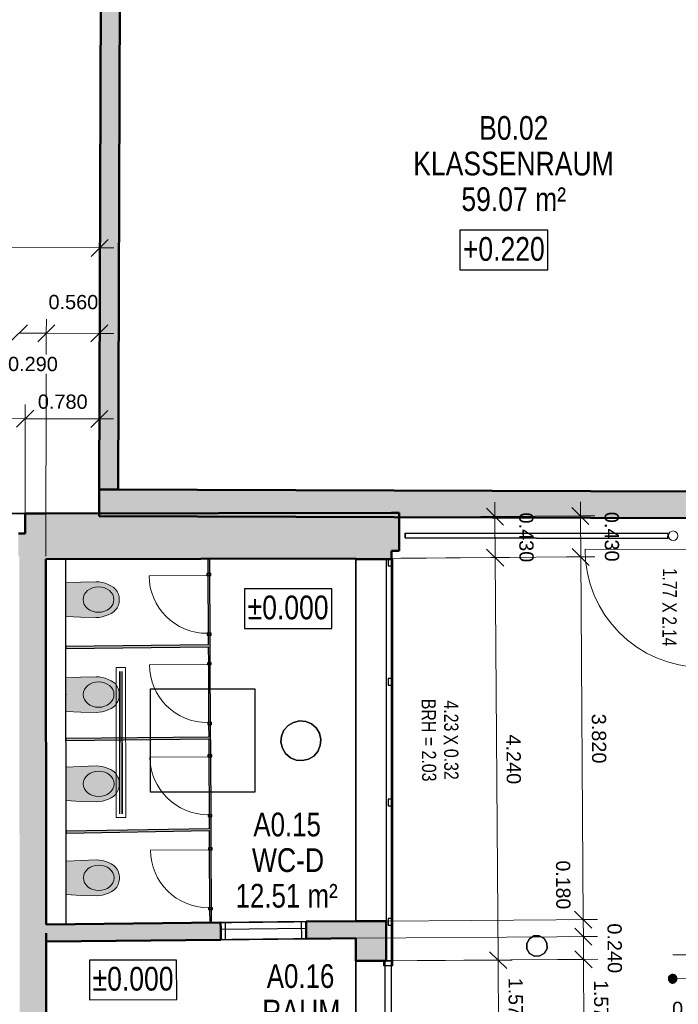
# Model space of a CAD drawing. Header units: metres. Extents: x 0 to 0.84, y 0 to 0.594.
# Tile 18 of 29: x 0.205 to 0.274, y 0.354 to 0.458. Entities that reach past the tile are written whole.
import ezdxf

# ---------------------------------------------------------------- set-up
doc = ezdxf.new("R2010")
doc.units = ezdxf.units.M
doc.linetypes.add('Cerchovana 2 tecky 4x', pattern=[1.25, 0.5, -0.15, 0.15, -0.15, 0.15, -0.15])
doc.linetypes.add('Teckovana 0.5x', pattern=[0.04, 0, -0.04])
for name, color, linetype, lineweight in [('Architektur Allgemein', 7, 'Continuous', 25), ('Beschriften', 7, 'Continuous', 25), ('Deckenfläche', 7, 'Continuous', 25), ('Elektro', 6, 'Continuous', 25), ('Fenster', 7, 'Continuous', 25), ('Fensterbank', 5, 'Continuous', 25), ('Installationsbauteil', 7, 'Continuous', 25), ('Maßlinie 1_100', 7, 'Continuous', 25), ('Raum', 7, 'Continuous', 25), ('Sanitär', 5, 'Continuous', 25), ('Seitenfläche', 7, 'Continuous', 25), ('Stütze', 7, 'Continuous', 50), ('Text 1_100', 7, 'Continuous', 25), ('Türen', 7, 'Continuous', 25), ('Wand', 7, 'Continuous', 50), ('Wand Mauerwerk nicht tragend', 7, 'Continuous', 35), ('Wand Mauerwerk tragend', 7, 'Continuous', 70)]:
    doc.layers.add(name, color=color, linetype=linetype, lineweight=lineweight)
doc.styles.add('ARIAL', font='ARIAL.TTF')

msp = doc.modelspace()

# ---------------------------------------------------------------- hatches: boundary and pattern name
at = {"layer": 'Sanitär', "linetype": 'Continuous', "lineweight": 13, "true_color": 0xe3e3e3, "transparency": 33554687}
for points in [[(0.21097, 0.39513), (0.21256, 0.39509), (0.21289, 0.39511), (0.21322, 0.39517), (0.21354, 0.39526), (0.21385, 0.39537), (0.21415, 0.39552), (0.21443, 0.39569), (0.21453, 0.39578), (0.21463, 0.39589), (0.21472, 0.39601), (0.2148, 0.39613), (0.21486, 0.39626), (0.21492, 0.3964), (0.21496, 0.39654), (0.21499, 0.39668), (0.215, 0.39683), (0.21501, 0.39698), (0.215, 0.39713), (0.21499, 0.39727), (0.21496, 0.39742), (0.21492, 0.39756), (0.21486, 0.39769), (0.21479, 0.39782), (0.21472, 0.39795), (0.21463, 0.39806), (0.21453, 0.39817), (0.21443, 0.39826), (0.21414, 0.39844), (0.21385, 0.39858), (0.21354, 0.3987), (0.21322, 0.39879), (0.21289, 0.39885), (0.21256, 0.39886), (0.21096, 0.39882), (0.20938, 0.39874), (0.20939, 0.39521)], [(0.21098, 0.38513), (0.21257, 0.38509), (0.2129, 0.38511), (0.21323, 0.38517), (0.21355, 0.38526), (0.21386, 0.38537), (0.21416, 0.38552), (0.21444, 0.38569), (0.21454, 0.38578), (0.21464, 0.38589), (0.21473, 0.38601), (0.21481, 0.38613), (0.21487, 0.38626), (0.21493, 0.3864), (0.21497, 0.38654), (0.215, 0.38668), (0.21501, 0.38683), (0.21502, 0.38698), (0.21501, 0.38713), (0.21499, 0.38727), (0.21497, 0.38742), (0.21492, 0.38756), (0.21487, 0.38769), (0.2148, 0.38782), (0.21473, 0.38795), (0.21464, 0.38806), (0.21454, 0.38817), (0.21444, 0.38826), (0.21415, 0.38844), (0.21385, 0.38858), (0.21354, 0.3887), (0.21323, 0.38879), (0.2129, 0.38885), (0.21257, 0.38886), (0.21097, 0.38882), (0.20939, 0.38874), (0.2094, 0.38521)], [(0.21098, 0.37573), (0.21258, 0.37569), (0.21291, 0.37571), (0.21324, 0.37577), (0.21356, 0.37586), (0.21387, 0.37597), (0.21416, 0.37612), (0.21445, 0.37629), (0.21455, 0.37638), (0.21465, 0.37649), (0.21474, 0.37661), (0.21481, 0.37673), (0.21488, 0.37686), (0.21493, 0.377), (0.21498, 0.37714), (0.215, 0.37728), (0.21502, 0.37743), (0.21502, 0.37758), (0.21502, 0.37773), (0.215, 0.37787), (0.21498, 0.37802), (0.21493, 0.37816), (0.21488, 0.37829), (0.21481, 0.37842), (0.21473, 0.37855), (0.21465, 0.37866), (0.21455, 0.37877), (0.21444, 0.37886), (0.21416, 0.37904), (0.21386, 0.37918), (0.21355, 0.3793), (0.21323, 0.37939), (0.21291, 0.37945), (0.21258, 0.37946), (0.21098, 0.37942), (0.2094, 0.37934), (0.20941, 0.37581)], [(0.21099, 0.36583), (0.21259, 0.36579), (0.21292, 0.36581), (0.21325, 0.36587), (0.21357, 0.36596), (0.21388, 0.36607), (0.21417, 0.36622), (0.21446, 0.36639), (0.21456, 0.36648), (0.21466, 0.36659), (0.21475, 0.36671), (0.21482, 0.36683), (0.21489, 0.36696), (0.21494, 0.3671), (0.21498, 0.36724), (0.21501, 0.36738), (0.21503, 0.36753), (0.21503, 0.36768), (0.21503, 0.36783), (0.21501, 0.36797), (0.21498, 0.36812), (0.21494, 0.36826), (0.21489, 0.36839), (0.21482, 0.36852), (0.21474, 0.36865), (0.21466, 0.36876), (0.21456, 0.36887), (0.21445, 0.36896), (0.21417, 0.36914), (0.21387, 0.36928), (0.21356, 0.3694), (0.21324, 0.36949), (0.21292, 0.36955), (0.21259, 0.36956), (0.21099, 0.36952), (0.20941, 0.36944), (0.20942, 0.36591)]]:
    msp.add_hatch(color=254, dxfattribs=at).paths.add_polyline_path(points)
at = {"layer": 'Stütze', "linetype": 'Continuous', "lineweight": 18, "true_color": 0xa0a0a0, "transparency": 33554687}
msp.add_hatch(color=253, dxfattribs=at).paths.add_polyline_path([(0.27345, 0.35748), (0.27337, 0.3575), (0.27329, 0.3575), (0.27322, 0.35749), (0.27314, 0.35747), (0.27307, 0.35744), (0.27301, 0.35739), (0.27295, 0.35733), (0.27291, 0.35727), (0.27288, 0.3572), (0.27286, 0.35712), (0.27285, 0.35704), (0.27286, 0.35696), (0.27288, 0.35689), (0.27292, 0.35682), (0.27296, 0.35675), (0.27302, 0.3567), (0.27309, 0.35666), (0.27316, 0.35662), (0.27323, 0.3566), (0.27331, 0.3566), (0.27339, 0.35661), (0.27347, 0.35663), (0.27354, 0.35666), (0.2736, 0.35671), (0.27365, 0.35677), (0.2737, 0.35683), (0.27373, 0.3569), (0.27375, 0.35698), (0.27375, 0.35706), (0.27375, 0.35714), (0.27372, 0.35721), (0.27369, 0.35728), (0.27364, 0.35735), (0.27359, 0.3574), (0.27352, 0.35745)])
at = {"layer": 'Wand', "linetype": 'Continuous', "lineweight": 18, "true_color": 0xa0a0a0, "transparency": 33554687}
for points in [[(0.2149, 0.40856), (0.21512, 0.47659), (0.21312, 0.4766), (0.2129, 0.40857)], [(0.275, 0.40835), (0.2129, 0.40857), (0.21289, 0.40577), (0.27499, 0.40555)], [(0.20728, 0.40124), (0.24369, 0.40132), (0.24369, 0.40612), (0.20728, 0.40604)], [(0.24369, 0.40212), (0.2445, 0.40212), (0.24449, 0.40612), (0.24369, 0.40612)], [(0.20509, 0.40154), (0.20509, 0.40324), (0.20509, 0.40394), (0.20439, 0.40395), (0.20439, 0.40325), (0.20439, 0.40155), (0.20448, 0.40155)], [(0.23994, 0.35893), (0.24299, 0.35893), (0.24314, 0.35893), (0.24314, 0.36313), (0.23994, 0.36313), (0.23994, 0.36312), (0.23994, 0.36132)]]:
    msp.add_hatch(color=253, dxfattribs=at).paths.add_polyline_path(points)
h = msp.add_hatch(color=253, dxfattribs=at)
h.paths.add_polyline_path([(0.09739, 0.40174), (0.17409, 0.4016), (0.17409, 0.4061), (0.0974, 0.40624)])
h.paths.add_polyline_path([(0.20728, 0.40604), (0.20509, 0.40604), (0.20509, 0.40154), (0.20728, 0.40154)])
h = msp.add_hatch(color=253, dxfattribs=at)
h.paths.add_polyline_path([(0.20448, 0.40155), (0.20453, 0.35111), (0.20733, 0.35111), (0.20728, 0.40154)])
h.paths.add_polyline_path([(0.20465, 0.21931), (0.20466, 0.20988), (0.20746, 0.20988), (0.20745, 0.21931)])
h.paths.add_polyline_path([(0.20742, 0.25631), (0.20741, 0.26859), (0.20461, 0.26859), (0.20462, 0.25631)])
h.paths.add_polyline_path([(0.20737, 0.3082), (0.20734, 0.34211), (0.20454, 0.34211), (0.20457, 0.3082)])
h.paths.add_polyline_path([(0.20458, 0.2992), (0.2046, 0.27959), (0.2074, 0.27959), (0.20738, 0.2992)])
h = msp.add_hatch(color=253, dxfattribs=at)
h.paths.add_polyline_path([(0.23994, 0.40131), (0.23994, 0.40123), (0.24369, 0.40123), (0.24369, 0.40132)])
h.paths.add_polyline_path([(0.23994, 0.25742), (0.23994, 0.25738), (0.24369, 0.25742)])
h = msp.add_hatch(color=253, dxfattribs=at)
h.paths.add_polyline_path([(0.20732, 0.36096), (0.22571, 0.36116), (0.22569, 0.36296), (0.20732, 0.36276), (0.20732, 0.36186), (0.20732, 0.36186)])
h.paths.add_polyline_path([(0.23471, 0.36127), (0.23994, 0.36132), (0.23994, 0.36312), (0.23469, 0.36307)])
at = {"layer": 'Wand Mauerwerk nicht tragend', "linetype": 'Continuous', "lineweight": 18, "true_color": 0xa0a0a0, "transparency": 33554687}
h = msp.add_hatch(color=253, dxfattribs=at)
h.paths.add_polyline_path([(0.2247, 0.37083), (0.22468, 0.37413), (0.22448, 0.37413), (0.2245, 0.37083)])
h.paths.add_polyline_path([(0.2246, 0.39033), (0.22458, 0.39323), (0.22438, 0.39323), (0.2244, 0.39033)])
h.paths.add_polyline_path([(0.22455, 0.39973), (0.22454, 0.40128), (0.22434, 0.40128), (0.22435, 0.39973)])
h.paths.add_polyline_path([(0.22443, 0.38383), (0.22445, 0.38063), (0.22465, 0.38063), (0.22463, 0.38383)])
h.paths.add_polyline_path([(0.22474, 0.36295), (0.22473, 0.36433), (0.22453, 0.36433), (0.22454, 0.36295)])
for points in [[(0.22439, 0.39221), (0.20939, 0.39204), (0.20939, 0.39184), (0.22439, 0.39201)], [(0.22444, 0.38251), (0.2094, 0.38234), (0.2094, 0.38214), (0.22444, 0.38231)], [(0.22449, 0.37285), (0.20941, 0.37258), (0.20941, 0.37238), (0.22449, 0.37265)]]:
    msp.add_hatch(color=253, dxfattribs=at).paths.add_polyline_path(points)

# ---------------------------------------------------------------- linework, layer by layer
at = {"layer": 'Architektur Allgemein', "color": 7, "linetype": 'Continuous', "lineweight": 25, "transparency": 33554687}
for p, q in [((0.24512, 0.40347), (0.24513, 0.40397)), ((0.24513, 0.40397), (0.24512, 0.40347)), ((0.24512, 0.40347), (0.24512, 0.40347)), ((0.2728, 0.40343), (0.24512, 0.40347)), ((0.24512, 0.40347), (0.2728, 0.40343)), ((0.24513, 0.40397), (0.24513, 0.40397)), ((0.24513, 0.40397), (0.27284, 0.40393)), ((0.27284, 0.40393), (0.24513, 0.40397)), ((0.27284, 0.40393), (0.2728, 0.40343)), ((0.2728, 0.40343), (0.27284, 0.40393)), ((0.2728, 0.40343), (0.2728, 0.40343)), ((0.27284, 0.40393), (0.27284, 0.40393))]:
    msp.add_line(p, q, dxfattribs=at)
at = {"layer": 'Architektur Allgemein', "color": 7, "linetype": 'Continuous', "lineweight": 18, "transparency": 33554687}
for p, q in [((0.27286, 0.40372), (0.2729, 0.40391)), ((0.27286, 0.40372), (0.2729, 0.40391)), ((0.2729, 0.40352), (0.27286, 0.40372)), ((0.2729, 0.40352), (0.27286, 0.40372)), ((0.27286, 0.40372), (0.27286, 0.40372)), ((0.2729, 0.40391), (0.27301, 0.40407)), ((0.2729, 0.40391), (0.27301, 0.40407)), ((0.2729, 0.40391), (0.2729, 0.40391)), ((0.27301, 0.40336), (0.2729, 0.40352)), ((0.27301, 0.40336), (0.2729, 0.40352)), ((0.2729, 0.40352), (0.2729, 0.40352)), ((0.27301, 0.40407), (0.27318, 0.40417)), ((0.27301, 0.40407), (0.27318, 0.40417)), ((0.27301, 0.40407), (0.27301, 0.40407)), ((0.27318, 0.40417), (0.27337, 0.40421)), ((0.27318, 0.40417), (0.27337, 0.40421)), ((0.27318, 0.40417), (0.27318, 0.40417)), ((0.27337, 0.40421), (0.27356, 0.40417)), ((0.27337, 0.40421), (0.27337, 0.40421)), ((0.27337, 0.40421), (0.27356, 0.40417)), ((0.27356, 0.40417), (0.27372, 0.40406)), ((0.27356, 0.40417), (0.27356, 0.40417)), ((0.27372, 0.40406), (0.27356, 0.40417)), ((0.27372, 0.40406), (0.27383, 0.4039)), ((0.27383, 0.4039), (0.27372, 0.40406)), ((0.27372, 0.40406), (0.27372, 0.40406)), ((0.27382, 0.40352), (0.27372, 0.40336)), ((0.27382, 0.40352), (0.27372, 0.40336)), ((0.27386, 0.40371), (0.27382, 0.40352)), ((0.27386, 0.40371), (0.27382, 0.40352)), ((0.27382, 0.40352), (0.27382, 0.40352)), ((0.27383, 0.4039), (0.27386, 0.40371)), ((0.27386, 0.40371), (0.27383, 0.4039)), ((0.27383, 0.4039), (0.27383, 0.4039)), ((0.27386, 0.40371), (0.27386, 0.40371)), ((0.27317, 0.40325), (0.27301, 0.40336)), ((0.27317, 0.40325), (0.27301, 0.40336)), ((0.27301, 0.40336), (0.27301, 0.40336)), ((0.27336, 0.40321), (0.27317, 0.40325)), ((0.27336, 0.40321), (0.27317, 0.40325)), ((0.27317, 0.40325), (0.27317, 0.40325)), ((0.27355, 0.40325), (0.27336, 0.40321)), ((0.27355, 0.40325), (0.27336, 0.40321)), ((0.27336, 0.40321), (0.27336, 0.40321)), ((0.27372, 0.40336), (0.27355, 0.40325)), ((0.27372, 0.40336), (0.27355, 0.40325)), ((0.27355, 0.40325), (0.27355, 0.40325)), ((0.27372, 0.40336), (0.27372, 0.40336))]:
    msp.add_line(p, q, dxfattribs=at)
at = {"layer": 'Deckenfläche', "color": 7, "linetype": 'Cerchovana 2 tecky 4x', "lineweight": 25, "transparency": 33554687}
for p, q in [((0.23994, 0.40131), (0.20728, 0.40124)), ((0.23994, 0.36312), (0.23994, 0.40131)), ((0.20728, 0.40124), (0.20732, 0.36276)), ((0.2183, 0.3767), (0.21829, 0.3876)), ((0.21829, 0.3876), (0.22929, 0.3876)), ((0.22929, 0.3876), (0.2293, 0.3767)), ((0.2293, 0.3767), (0.2183, 0.3767)), ((0.20732, 0.36276), (0.23994, 0.36312))]:
    msp.add_line(p, q, dxfattribs=at)
at = {"layer": 'Elektro', "color": 7, "linetype": 'Continuous', "lineweight": 13, "transparency": 33554687}
for p, q in [((0.21568, 0.38982), (0.21468, 0.38982)), ((0.21468, 0.38982), (0.2147, 0.37402)), ((0.21568, 0.38982), (0.21468, 0.38982)), ((0.21468, 0.38982), (0.2147, 0.37402)), ((0.21468, 0.38982), (0.21468, 0.38982)), ((0.21505, 0.37442), (0.21503, 0.38942)), ((0.21505, 0.37442), (0.21503, 0.38942)), ((0.21518, 0.38942), (0.21518, 0.38942)), ((0.21535, 0.37442), (0.21533, 0.38942)), ((0.2157, 0.37402), (0.21568, 0.38982)), ((0.2157, 0.37402), (0.21568, 0.38982)), ((0.21568, 0.38982), (0.21568, 0.38982)), ((0.2152, 0.37442), (0.2152, 0.37442)), ((0.2147, 0.37402), (0.2157, 0.37402)), ((0.2147, 0.37402), (0.2157, 0.37402)), ((0.2147, 0.37402), (0.2147, 0.37402)), ((0.2157, 0.37402), (0.2157, 0.37402))]:
    msp.add_line(p, q, dxfattribs=at)
at = {"layer": 'Elektro', "color": 7, "linetype": 'Teckovana 0.5x', "lineweight": 13, "transparency": 33554687}
for p, q in [((0.2152, 0.37442), (0.21518, 0.38942)), ((0.2152, 0.37442), (0.21518, 0.38942)), ((0.21535, 0.37442), (0.21533, 0.38942))]:
    msp.add_line(p, q, dxfattribs=at)
at = {"layer": 'Elektro', "color": 7, "linetype": 'Continuous', "lineweight": 25, "transparency": 33554687}
for p, q in [((0.23236, 0.38322), (0.23279, 0.38371)), ((0.23279, 0.38371), (0.23236, 0.38322)), ((0.23279, 0.38371), (0.23336, 0.38405)), ((0.23336, 0.38405), (0.23279, 0.38371)), ((0.23279, 0.38371), (0.23279, 0.38371)), ((0.23336, 0.38405), (0.234, 0.3842)), ((0.234, 0.3842), (0.23336, 0.38405)), ((0.23336, 0.38405), (0.23336, 0.38405)), ((0.234, 0.3842), (0.234, 0.3842)), ((0.234, 0.3842), (0.23465, 0.38415)), ((0.23465, 0.38415), (0.234, 0.3842)), ((0.23465, 0.38415), (0.23465, 0.38415)), ((0.23465, 0.38415), (0.23526, 0.38389)), ((0.23526, 0.38389), (0.23465, 0.38415)), ((0.23526, 0.38389), (0.23526, 0.38389)), ((0.23526, 0.38389), (0.23575, 0.38346)), ((0.23575, 0.38346), (0.23526, 0.38389)), ((0.23211, 0.38261), (0.23236, 0.38322)), ((0.23236, 0.38322), (0.23211, 0.38261)), ((0.23236, 0.38322), (0.23236, 0.38322)), ((0.23575, 0.38346), (0.23575, 0.38346)), ((0.23575, 0.38346), (0.23609, 0.3829)), ((0.23609, 0.3829), (0.23575, 0.38346)), ((0.23609, 0.3829), (0.23609, 0.3829)), ((0.23609, 0.3829), (0.23624, 0.38226)), ((0.23624, 0.38226), (0.23609, 0.3829)), ((0.23205, 0.38196), (0.23211, 0.38261)), ((0.23211, 0.38261), (0.23205, 0.38196)), ((0.2322, 0.38132), (0.23205, 0.38196)), ((0.23205, 0.38196), (0.23205, 0.38196)), ((0.23205, 0.38196), (0.2322, 0.38132)), ((0.23211, 0.38261), (0.23211, 0.38261)), ((0.23619, 0.38161), (0.23593, 0.381)), ((0.23593, 0.381), (0.23619, 0.38161)), ((0.23624, 0.38226), (0.23619, 0.38161)), ((0.23619, 0.38161), (0.23624, 0.38226)), ((0.23619, 0.38161), (0.23619, 0.38161)), ((0.23624, 0.38226), (0.23624, 0.38226)), ((0.23254, 0.38076), (0.2322, 0.38132)), ((0.2322, 0.38132), (0.2322, 0.38132)), ((0.2322, 0.38132), (0.23254, 0.38076)), ((0.23304, 0.38033), (0.23254, 0.38076)), ((0.23254, 0.38076), (0.23254, 0.38076)), ((0.23254, 0.38076), (0.23304, 0.38033)), ((0.23593, 0.381), (0.2355, 0.3805)), ((0.2355, 0.3805), (0.23593, 0.381)), ((0.23593, 0.381), (0.23593, 0.381)), ((0.23365, 0.38007), (0.23304, 0.38033)), ((0.23304, 0.38033), (0.23304, 0.38033)), ((0.23304, 0.38033), (0.23365, 0.38007)), ((0.2343, 0.38002), (0.23365, 0.38007)), ((0.23365, 0.38007), (0.23365, 0.38007)), ((0.23365, 0.38007), (0.2343, 0.38002)), ((0.23494, 0.38016), (0.2343, 0.38002)), ((0.2343, 0.38002), (0.23494, 0.38016)), ((0.2343, 0.38002), (0.2343, 0.38002)), ((0.2355, 0.3805), (0.23494, 0.38016)), ((0.23494, 0.38016), (0.2355, 0.3805)), ((0.23494, 0.38016), (0.23494, 0.38016)), ((0.2355, 0.3805), (0.2355, 0.3805)), ((0.25793, 0.36077), (0.25821, 0.36127)), ((0.25821, 0.36127), (0.25793, 0.36077)), ((0.25821, 0.36127), (0.25869, 0.36156)), ((0.25869, 0.36156), (0.25821, 0.36127)), ((0.25821, 0.36127), (0.25821, 0.36127)), ((0.25869, 0.36156), (0.25926, 0.36157)), ((0.25926, 0.36157), (0.25869, 0.36156)), ((0.25869, 0.36156), (0.25869, 0.36156)), ((0.25926, 0.36157), (0.25926, 0.36157)), ((0.25926, 0.36157), (0.25976, 0.3613)), ((0.25976, 0.3613), (0.25926, 0.36157)), ((0.25976, 0.3613), (0.25976, 0.3613)), ((0.25976, 0.3613), (0.26006, 0.36081)), ((0.26006, 0.36081), (0.25976, 0.3613)), ((0.25794, 0.3602), (0.25793, 0.36077)), ((0.25793, 0.36077), (0.25793, 0.36077)), ((0.25793, 0.36077), (0.25794, 0.3602)), ((0.25824, 0.35971), (0.25794, 0.3602)), ((0.25794, 0.3602), (0.25794, 0.3602)), ((0.25794, 0.3602), (0.25824, 0.35971)), ((0.26007, 0.36024), (0.25979, 0.35974)), ((0.25979, 0.35974), (0.26007, 0.36024)), ((0.26006, 0.36081), (0.26006, 0.36081)), ((0.26006, 0.36081), (0.26007, 0.36024)), ((0.26007, 0.36024), (0.26006, 0.36081)), ((0.26007, 0.36024), (0.26007, 0.36024)), ((0.25874, 0.35944), (0.25824, 0.35971)), ((0.25824, 0.35971), (0.25824, 0.35971)), ((0.25824, 0.35971), (0.25874, 0.35944)), ((0.25931, 0.35945), (0.25874, 0.35944)), ((0.25874, 0.35944), (0.25931, 0.35945)), ((0.25874, 0.35944), (0.25874, 0.35944)), ((0.25979, 0.35974), (0.25931, 0.35945)), ((0.25931, 0.35945), (0.25979, 0.35974)), ((0.25931, 0.35945), (0.25931, 0.35945)), ((0.25979, 0.35974), (0.25979, 0.35974))]:
    msp.add_line(p, q, dxfattribs=at)
at = {"layer": 'Fenster', "color": 7, "linetype": 'Continuous', "lineweight": 25, "transparency": 33554687}
for points in [[(0.24384, 0.40123), (0.24349, 0.40123), (0.24314, 0.40123), (0.24349, 0.40123), (0.24384, 0.40123)], [(0.24384, 0.40053), (0.24384, 0.40123), (0.24334, 0.40123), (0.24334, 0.40053), (0.24384, 0.40053)], [(0.24384, 0.38796), (0.24384, 0.38866), (0.24334, 0.38866), (0.24334, 0.38796), (0.24384, 0.38796)], [(0.24384, 0.37526), (0.24384, 0.37596), (0.24334, 0.37596), (0.24334, 0.37526), (0.24384, 0.37526)], [(0.24384, 0.36268), (0.24384, 0.36338), (0.24334, 0.36338), (0.24334, 0.36268), (0.24384, 0.36268)], [(0.24384, 0.35893), (0.24349, 0.35893), (0.24314, 0.35893), (0.24349, 0.35893), (0.24384, 0.35893)]]:
    msp.add_lwpolyline(points, dxfattribs=at)
at = {"layer": 'Fenster', "color": 7, "linetype": 'Continuous', "lineweight": 18, "transparency": 33554687}
msp.add_lwpolyline([(0.24384, 0.40053), (0.24334, 0.40053), (0.24334, 0.40123), (0.24384, 0.40123), (0.24384, 0.40123), (0.24314, 0.40123), (0.24314, 0.35893), (0.24384, 0.35893), (0.24384, 0.36268), (0.24334, 0.36268), (0.24334, 0.36338), (0.24384, 0.36338), (0.24384, 0.37526), (0.24334, 0.37526), (0.24334, 0.37596), (0.24384, 0.37596), (0.24384, 0.38796), (0.24334, 0.38796), (0.24334, 0.38866), (0.24384, 0.38866), (0.24384, 0.40053)], dxfattribs=at)
at = {"layer": 'Fensterbank', "color": 7, "linetype": 'Continuous', "lineweight": 18, "transparency": 33554687}
msp.add_line((0.23994, 0.40123), (0.23994, 0.36313), dxfattribs=at)
at = {"layer": 'Installationsbauteil', "color": 7, "linetype": 'Continuous', "lineweight": 25, "transparency": 33554687}
for p, q in [((0.20728, 0.40124), (0.20732, 0.36276)), ((0.20938, 0.40124), (0.20728, 0.40124)), ((0.20942, 0.36278), (0.20938, 0.40124)), ((0.20732, 0.36276), (0.20942, 0.36278))]:
    msp.add_line(p, q, dxfattribs=at)
at = {"layer": 'Maßlinie 1_100', "color": 7, "linetype": 'Continuous', "lineweight": 13, "transparency": 33554687}
for p, q in [((0.21385, 0.43491), (0.21205, 0.43312)), ((0.21295, 0.43402), (0.21295, 0.43552)), ((0.21295, 0.43402), (0.21294, 0.43252)), ((0.21295, 0.43402), (0.21445, 0.43401)), ((0.20733, 0.42503), (0.20734, 0.42653)), ((0.21293, 0.42502), (0.21293, 0.42652)), ((0.20534, 0.42593), (0.20353, 0.42414)), ((0.20824, 0.42593), (0.20643, 0.42413)), ((0.21383, 0.42591), (0.21203, 0.42412)), ((0.20733, 0.42503), (0.20733, 0.42353)), ((0.21293, 0.42502), (0.20733, 0.42503)), ((0.21293, 0.42502), (0.21292, 0.42352)), ((0.21293, 0.42502), (0.21443, 0.42501)), ((0.20602, 0.41693), (0.20421, 0.41514)), ((0.20512, 0.41603), (0.20512, 0.41753)), ((0.21381, 0.41691), (0.21201, 0.41512)), ((0.21291, 0.41602), (0.21291, 0.41752)), ((0.20512, 0.41603), (0.17482, 0.4161)), ((0.20512, 0.41603), (0.20511, 0.41453)), ((0.21291, 0.41602), (0.2129, 0.41452)), ((0.21291, 0.41602), (0.21441, 0.41601)), ((0.25549, 0.40483), (0.25368, 0.40662)), ((0.25459, 0.40573), (0.25458, 0.40723)), ((0.26449, 0.4049), (0.26268, 0.40668)), ((0.26359, 0.40579), (0.26358, 0.40729)), ((0.25459, 0.40573), (0.25309, 0.40572)), ((0.25459, 0.40573), (0.25609, 0.40574)), ((0.25462, 0.4014), (0.25459, 0.40573)), ((0.26359, 0.40579), (0.26209, 0.40578)), ((0.26359, 0.40579), (0.26509, 0.4058)), ((0.26362, 0.40148), (0.26359, 0.40579)), ((0.26452, 0.40058), (0.26271, 0.40237)), ((0.25462, 0.4014), (0.25312, 0.40139)), ((0.25552, 0.4005), (0.25371, 0.40229)), ((0.25462, 0.4014), (0.25612, 0.40141)), ((0.25491, 0.35901), (0.25462, 0.4014)), ((0.26362, 0.40148), (0.26212, 0.40147)), ((0.26362, 0.40148), (0.26512, 0.40149)), ((0.26388, 0.36328), (0.26362, 0.40148)), ((0.26479, 0.36238), (0.26298, 0.36417)), ((0.26388, 0.36328), (0.26238, 0.36327)), ((0.26388, 0.36328), (0.26538, 0.36329)), ((0.2639, 0.36149), (0.26388, 0.36328)), ((0.2648, 0.3606), (0.26299, 0.36238)), ((0.2639, 0.36149), (0.2624, 0.36148)), ((0.2639, 0.36149), (0.2654, 0.3615)), ((0.26391, 0.35909), (0.2639, 0.36149)), ((0.25582, 0.35812), (0.25401, 0.3599)), ((0.26482, 0.35819), (0.26301, 0.35998)), ((0.25491, 0.35901), (0.25341, 0.359)), ((0.25491, 0.35901), (0.25641, 0.35902)), ((0.25502, 0.34331), (0.25491, 0.35901)), ((0.26391, 0.35909), (0.26241, 0.35908)), ((0.26391, 0.35909), (0.26541, 0.3591)), ((0.26402, 0.34338), (0.26391, 0.35909)), ((0.27483, 0.35958), (0.27333, 0.35958))]:
    msp.add_line(p, q, dxfattribs=at)
at = {"layer": 'Maßlinie 1_100', "color": 7, "linetype": 'Teckovana 0.5x', "lineweight": 13, "transparency": 33554687}
for p, q in [((0.21295, 0.43402), (0.21289, 0.40577)), ((0.20733, 0.42503), (0.20733, 0.42278)), ((0.21293, 0.42502), (0.21289, 0.40577)), ((0.20732, 0.42077), (0.20728, 0.40154)), ((0.21291, 0.41602), (0.21289, 0.40577)), ((0.26359, 0.40579), (0.24449, 0.40566)), ((0.25459, 0.40573), (0.24449, 0.40566)), ((0.26362, 0.40148), (0.23994, 0.40131)), ((0.25462, 0.4014), (0.24369, 0.40132)), ((0.25491, 0.35901), (0.24384, 0.35893)), ((0.31347, 0.35733), (0.2733, 0.35705))]:
    msp.add_line(p, q, dxfattribs=at)
at = {"layer": 'Maßlinie 1_100', "color": 7, "linetype": 'Continuous', "lineweight": 13, "transparency": 33554687}
for points in [[(0.21295, 0.43402), (0.14404, 0.43417), (0.14404, 0.43417), (0.08355, 0.4343)], [(0.20733, 0.42503), (0.20564, 0.42503), (0.20564, 0.42503), (0.20523, 0.42503), (0.20523, 0.42503), (0.20444, 0.42504)], [(0.21291, 0.41602), (0.20524, 0.41603), (0.20524, 0.41603), (0.20512, 0.41603)]]:
    msp.add_lwpolyline(points, dxfattribs=at)
at = {"layer": 'Maßlinie 1_100', "color": 7, "linetype": 'Teckovana 0.5x', "lineweight": 13, "transparency": 33554687}
for points in [[(0.20512, 0.41603), (0.20511, 0.41458), (0.20511, 0.41458), (0.20509, 0.40604)], [(0.26388, 0.36328), (0.26102, 0.36326), (0.26102, 0.36326), (0.24314, 0.36313)], [(0.2639, 0.36149), (0.26109, 0.36147), (0.26109, 0.36147), (0.23994, 0.36132)], [(0.26391, 0.35909), (0.26119, 0.35907), (0.26119, 0.35907), (0.24146, 0.35893)]]:
    msp.add_lwpolyline(points, dxfattribs=at)
at = {"layer": 'Raum', "color": 7, "linetype": 'Continuous', "lineweight": 25, "transparency": 33554687}
for p, q in [((0.21512, 0.47659), (0.2149, 0.40856)), ((0.2149, 0.40856), (0.275, 0.40835)), ((0.23994, 0.40131), (0.20728, 0.40124)), ((0.23994, 0.36312), (0.23994, 0.40131)), ((0.20728, 0.40124), (0.20732, 0.36276)), ((0.20732, 0.36276), (0.23994, 0.36312)), ((0.23994, 0.36132), (0.20732, 0.36096)), ((0.20732, 0.36096), (0.20734, 0.34161)), ((0.23994, 0.34192), (0.23994, 0.36132))]:
    msp.add_line(p, q, dxfattribs=at)
at = {"layer": 'Sanitär', "color": 7, "linetype": 'Continuous', "lineweight": 13, "transparency": 33554687}
for p, q in [((0.20938, 0.39874), (0.21096, 0.39882)), ((0.20939, 0.39521), (0.20938, 0.39874)), ((0.21096, 0.39882), (0.21256, 0.39886)), ((0.21256, 0.39886), (0.21289, 0.39885)), ((0.21289, 0.39885), (0.21322, 0.39879)), ((0.21322, 0.39879), (0.21354, 0.3987)), ((0.21354, 0.3987), (0.21385, 0.39858)), ((0.21385, 0.39858), (0.21414, 0.39844)), ((0.21414, 0.39844), (0.21443, 0.39826)), ((0.21443, 0.39826), (0.21453, 0.39817)), ((0.21453, 0.39817), (0.21463, 0.39806)), ((0.21463, 0.39806), (0.21472, 0.39795)), ((0.21472, 0.39795), (0.21479, 0.39782)), ((0.21479, 0.39782), (0.21486, 0.39769)), ((0.21486, 0.39769), (0.21492, 0.39756)), ((0.21492, 0.39756), (0.21496, 0.39742)), ((0.21496, 0.39742), (0.21499, 0.39727)), ((0.21499, 0.39727), (0.215, 0.39713)), ((0.20934, 0.39697), (0.20944, 0.39697)), ((0.2148, 0.39613), (0.21472, 0.39601)), ((0.21486, 0.39626), (0.2148, 0.39613)), ((0.21492, 0.3964), (0.21486, 0.39626)), ((0.21496, 0.39654), (0.21492, 0.3964)), ((0.21499, 0.39668), (0.21496, 0.39654)), ((0.215, 0.39683), (0.21499, 0.39668)), ((0.215, 0.39713), (0.21501, 0.39698)), ((0.21501, 0.39698), (0.215, 0.39683)), ((0.21097, 0.39513), (0.20939, 0.39521)), ((0.21256, 0.39509), (0.21097, 0.39513)), ((0.21289, 0.39511), (0.21256, 0.39509)), ((0.21322, 0.39517), (0.21289, 0.39511)), ((0.21354, 0.39526), (0.21322, 0.39517)), ((0.21385, 0.39537), (0.21354, 0.39526)), ((0.21415, 0.39552), (0.21385, 0.39537)), ((0.21443, 0.39569), (0.21415, 0.39552)), ((0.21453, 0.39578), (0.21443, 0.39569)), ((0.21463, 0.39589), (0.21453, 0.39578)), ((0.21472, 0.39601), (0.21463, 0.39589)), ((0.21097, 0.38882), (0.21257, 0.38886)), ((0.21257, 0.38886), (0.2129, 0.38885)), ((0.20939, 0.38874), (0.21097, 0.38882)), ((0.2094, 0.38521), (0.20939, 0.38874)), ((0.2129, 0.38885), (0.21323, 0.38879)), ((0.21323, 0.38879), (0.21354, 0.3887)), ((0.21354, 0.3887), (0.21385, 0.38858)), ((0.21385, 0.38858), (0.21415, 0.38844)), ((0.21415, 0.38844), (0.21444, 0.38826)), ((0.21444, 0.38826), (0.21454, 0.38817)), ((0.21454, 0.38817), (0.21464, 0.38806)), ((0.21464, 0.38806), (0.21473, 0.38795)), ((0.21473, 0.38795), (0.2148, 0.38782)), ((0.2148, 0.38782), (0.21487, 0.38769)), ((0.20935, 0.38697), (0.20945, 0.38697)), ((0.21487, 0.38769), (0.21492, 0.38756)), ((0.21492, 0.38756), (0.21497, 0.38742)), ((0.21497, 0.38742), (0.21499, 0.38727)), ((0.21499, 0.38727), (0.21501, 0.38713)), ((0.21501, 0.38683), (0.215, 0.38668)), ((0.21501, 0.38713), (0.21502, 0.38698)), ((0.21502, 0.38698), (0.21501, 0.38683)), ((0.21454, 0.38578), (0.21444, 0.38569)), ((0.21464, 0.38589), (0.21454, 0.38578)), ((0.21473, 0.38601), (0.21464, 0.38589)), ((0.21481, 0.38613), (0.21473, 0.38601)), ((0.21487, 0.38626), (0.21481, 0.38613)), ((0.21493, 0.3864), (0.21487, 0.38626)), ((0.21497, 0.38654), (0.21493, 0.3864)), ((0.215, 0.38668), (0.21497, 0.38654)), ((0.21098, 0.38513), (0.2094, 0.38521)), ((0.21257, 0.38509), (0.21098, 0.38513)), ((0.2129, 0.38511), (0.21257, 0.38509)), ((0.21323, 0.38517), (0.2129, 0.38511)), ((0.21355, 0.38526), (0.21323, 0.38517)), ((0.21386, 0.38537), (0.21355, 0.38526)), ((0.21416, 0.38552), (0.21386, 0.38537)), ((0.21444, 0.38569), (0.21416, 0.38552)), ((0.2094, 0.37934), (0.21098, 0.37942)), ((0.20941, 0.37581), (0.2094, 0.37934)), ((0.21098, 0.37942), (0.21258, 0.37946)), ((0.21258, 0.37946), (0.21291, 0.37945)), ((0.21291, 0.37945), (0.21323, 0.37939)), ((0.21323, 0.37939), (0.21355, 0.3793)), ((0.21355, 0.3793), (0.21386, 0.37918)), ((0.21386, 0.37918), (0.21416, 0.37904)), ((0.21416, 0.37904), (0.21444, 0.37886)), ((0.21444, 0.37886), (0.21455, 0.37877)), ((0.21455, 0.37877), (0.21465, 0.37866)), ((0.21465, 0.37866), (0.21473, 0.37855)), ((0.21473, 0.37855), (0.21481, 0.37842)), ((0.20935, 0.37757), (0.20945, 0.37757)), ((0.21481, 0.37842), (0.21488, 0.37829)), ((0.21488, 0.37829), (0.21493, 0.37816)), ((0.21493, 0.37816), (0.21498, 0.37802)), ((0.21498, 0.37802), (0.215, 0.37787)), ((0.215, 0.37787), (0.21502, 0.37773)), ((0.21502, 0.37773), (0.21502, 0.37758)), ((0.21502, 0.37758), (0.21502, 0.37743)), ((0.21465, 0.37649), (0.21455, 0.37638)), ((0.21474, 0.37661), (0.21465, 0.37649)), ((0.21481, 0.37673), (0.21474, 0.37661)), ((0.21488, 0.37686), (0.21481, 0.37673)), ((0.21493, 0.377), (0.21488, 0.37686)), ((0.21498, 0.37714), (0.21493, 0.377)), ((0.215, 0.37728), (0.21498, 0.37714)), ((0.21502, 0.37743), (0.215, 0.37728)), ((0.21098, 0.37573), (0.20941, 0.37581)), ((0.21258, 0.37569), (0.21098, 0.37573)), ((0.21291, 0.37571), (0.21258, 0.37569)), ((0.21324, 0.37577), (0.21291, 0.37571)), ((0.21356, 0.37586), (0.21324, 0.37577)), ((0.21387, 0.37597), (0.21356, 0.37586)), ((0.21416, 0.37612), (0.21387, 0.37597)), ((0.21445, 0.37629), (0.21416, 0.37612)), ((0.21455, 0.37638), (0.21445, 0.37629)), ((0.20941, 0.36944), (0.21099, 0.36952)), ((0.20942, 0.36591), (0.20941, 0.36944)), ((0.21099, 0.36952), (0.21259, 0.36956)), ((0.21259, 0.36956), (0.21292, 0.36955)), ((0.21292, 0.36955), (0.21324, 0.36949)), ((0.21324, 0.36949), (0.21356, 0.3694)), ((0.21356, 0.3694), (0.21387, 0.36928)), ((0.21387, 0.36928), (0.21417, 0.36914)), ((0.21417, 0.36914), (0.21445, 0.36896)), ((0.21445, 0.36896), (0.21456, 0.36887)), ((0.21456, 0.36887), (0.21466, 0.36876)), ((0.21466, 0.36876), (0.21474, 0.36865)), ((0.21474, 0.36865), (0.21482, 0.36852)), ((0.21482, 0.36852), (0.21489, 0.36839)), ((0.21489, 0.36839), (0.21494, 0.36826)), ((0.21494, 0.36826), (0.21498, 0.36812)), ((0.21498, 0.36812), (0.21501, 0.36797)), ((0.20936, 0.36767), (0.20946, 0.36767)), ((0.21494, 0.3671), (0.21489, 0.36696)), ((0.21498, 0.36724), (0.21494, 0.3671)), ((0.21501, 0.36738), (0.21498, 0.36724)), ((0.21501, 0.36797), (0.21503, 0.36783)), ((0.21503, 0.36753), (0.21501, 0.36738)), ((0.21503, 0.36783), (0.21503, 0.36768)), ((0.21503, 0.36768), (0.21503, 0.36753)), ((0.21388, 0.36607), (0.21357, 0.36596)), ((0.21417, 0.36622), (0.21388, 0.36607)), ((0.21446, 0.36639), (0.21417, 0.36622)), ((0.21456, 0.36648), (0.21446, 0.36639)), ((0.21466, 0.36659), (0.21456, 0.36648)), ((0.21475, 0.36671), (0.21466, 0.36659)), ((0.21482, 0.36683), (0.21475, 0.36671)), ((0.21489, 0.36696), (0.21482, 0.36683)), ((0.21099, 0.36583), (0.20942, 0.36591)), ((0.21259, 0.36579), (0.21099, 0.36583)), ((0.21292, 0.36581), (0.21259, 0.36579)), ((0.21325, 0.36587), (0.21292, 0.36581)), ((0.21357, 0.36596), (0.21325, 0.36587))]:
    msp.add_line(p, q, dxfattribs=at)
for centre in [(0.21283, 0.39698), (0.21284, 0.38698), (0.21285, 0.37758), (0.21286, 0.36768)]:
    msp.add_ellipse(centre, major_axis=(-0.00162, 0), ratio=0.826368, dxfattribs=at)
at = {"layer": 'Seitenfläche', "color": 7, "linetype": 'Continuous', "lineweight": 25, "transparency": 33554687}
for p, q in [((0.21313, 0.4786), (0.2129, 0.40857)), ((0.2129, 0.40857), (0.21313, 0.4786)), ((0.2129, 0.40857), (0.21289, 0.40605)), ((0.21289, 0.40605), (0.2129, 0.40857)), ((0.2149, 0.40856), (0.275, 0.40835)), ((0.275, 0.40835), (0.2149, 0.40856)), ((0.20509, 0.40604), (0.17409, 0.4061)), ((0.17409, 0.4061), (0.20509, 0.40604)), ((0.21289, 0.40577), (0.21289, 0.40605)), ((0.21289, 0.40605), (0.21289, 0.40577)), ((0.24449, 0.40566), (0.21289, 0.40577)), ((0.21289, 0.40577), (0.24449, 0.40566)), ((0.24449, 0.40566), (0.27499, 0.40555)), ((0.27499, 0.40555), (0.24449, 0.40566)), ((0.24449, 0.40566), (0.2445, 0.40212)), ((0.2445, 0.40212), (0.24449, 0.40566)), ((0.2445, 0.40212), (0.24369, 0.40212)), ((0.24369, 0.40212), (0.2445, 0.40212)), ((0.24369, 0.40132), (0.24369, 0.40212)), ((0.24369, 0.40212), (0.24369, 0.40132)), ((0.24369, 0.35893), (0.24369, 0.40132)), ((0.24369, 0.40132), (0.24369, 0.35893))]:
    msp.add_line(p, q, dxfattribs=at)
at = {"layer": 'Stütze', "color": 7, "linetype": 'Continuous', "lineweight": 25, "transparency": 33554687}
for p, q in [((0.27286, 0.35712), (0.27285, 0.35704)), ((0.27285, 0.35704), (0.27286, 0.35696)), ((0.27288, 0.3572), (0.27286, 0.35712)), ((0.27286, 0.35696), (0.27288, 0.35689)), ((0.27291, 0.35727), (0.27288, 0.3572)), ((0.27288, 0.35689), (0.27292, 0.35682)), ((0.27295, 0.35733), (0.27291, 0.35727)), ((0.27292, 0.35682), (0.27296, 0.35675)), ((0.27301, 0.35739), (0.27295, 0.35733)), ((0.27296, 0.35675), (0.27302, 0.3567)), ((0.27307, 0.35744), (0.27301, 0.35739)), ((0.27314, 0.35747), (0.27307, 0.35744)), ((0.27322, 0.35749), (0.27314, 0.35747)), ((0.27329, 0.3575), (0.27322, 0.35749)), ((0.27337, 0.3575), (0.27329, 0.3575)), ((0.27345, 0.35748), (0.27337, 0.3575)), ((0.27352, 0.35745), (0.27345, 0.35748)), ((0.27359, 0.3574), (0.27352, 0.35745)), ((0.27354, 0.35666), (0.2736, 0.35671)), ((0.27364, 0.35735), (0.27359, 0.3574)), ((0.2736, 0.35671), (0.27365, 0.35677)), ((0.27369, 0.35728), (0.27364, 0.35735)), ((0.27365, 0.35677), (0.2737, 0.35683)), ((0.27372, 0.35721), (0.27369, 0.35728)), ((0.2737, 0.35683), (0.27373, 0.3569)), ((0.27375, 0.35714), (0.27372, 0.35721)), ((0.27373, 0.3569), (0.27375, 0.35698)), ((0.27375, 0.35706), (0.27375, 0.35714)), ((0.27375, 0.35698), (0.27375, 0.35706)), ((0.27302, 0.3567), (0.27309, 0.35666)), ((0.27309, 0.35666), (0.27316, 0.35662)), ((0.27316, 0.35662), (0.27323, 0.3566)), ((0.27323, 0.3566), (0.27331, 0.3566)), ((0.27331, 0.3566), (0.27339, 0.35661)), ((0.27339, 0.35661), (0.27347, 0.35663)), ((0.27347, 0.35663), (0.27354, 0.35666))]:
    msp.add_line(p, q, dxfattribs=at)
at = {"layer": 'Text 1_100', "color": 7, "linetype": 'Continuous', "lineweight": 25, "transparency": 33554687}
for points in [[(0.25088, 0.43171), (0.26017, 0.43172), (0.26016, 0.43589), (0.25087, 0.43587), (0.25088, 0.43171)], [(0.22821, 0.39394), (0.2374, 0.39395), (0.23739, 0.39812), (0.2282, 0.39811), (0.22821, 0.39394)], [(0.21188, 0.35484), (0.22107, 0.35485), (0.22106, 0.35902), (0.21187, 0.35901), (0.21188, 0.35484)]]:
    msp.add_lwpolyline(points, dxfattribs=at)
at = {"layer": 'Türen', "color": 7, "linetype": 'Continuous', "lineweight": 13, "transparency": 33554687}
for p, q in [((0.27648, 0.40224), (0.26408, 0.40229)), ((0.22425, 0.39953), (0.21815, 0.39949)), ((0.2243, 0.39013), (0.2182, 0.3901)), ((0.22435, 0.38043), (0.21825, 0.3804)), ((0.2244, 0.37063), (0.2183, 0.3706))]:
    msp.add_line(p, q, dxfattribs=at)
at = {"layer": 'Türen', "color": 7, "linetype": 'Continuous', "lineweight": 25, "transparency": 33554687}
for points in [[(0.22425, 0.39973), (0.22425, 0.39953), (0.22465, 0.39953), (0.22465, 0.39973), (0.22425, 0.39973)], [(0.22428, 0.39343), (0.22428, 0.39323), (0.22468, 0.39323), (0.22468, 0.39343), (0.22428, 0.39343)], [(0.2243, 0.39033), (0.2243, 0.39013), (0.2247, 0.39013), (0.2247, 0.39033), (0.2243, 0.39033)], [(0.22433, 0.38403), (0.22433, 0.38383), (0.22473, 0.38383), (0.22473, 0.38403), (0.22433, 0.38403)], [(0.22435, 0.38063), (0.22435, 0.38043), (0.22475, 0.38043), (0.22475, 0.38063), (0.22435, 0.38063)], [(0.22438, 0.37433), (0.22438, 0.37413), (0.22478, 0.37413), (0.22478, 0.37433), (0.22438, 0.37433)], [(0.2244, 0.37083), (0.2244, 0.37063), (0.2248, 0.37063), (0.2248, 0.37083), (0.2244, 0.37083)], [(0.22443, 0.36453), (0.22443, 0.36433), (0.22483, 0.36433), (0.22483, 0.36453), (0.22443, 0.36453)], [(0.24384, 0.35843), (0.24384, 0.35893), (0.24284, 0.35893), (0.24284, 0.35843), (0.24384, 0.35843)]]:
    msp.add_lwpolyline(points, dxfattribs=at)
at = {"layer": 'Türen', "color": 7, "linetype": 'Continuous', "lineweight": 13, "transparency": 33554687}
for centre, radius, start, end in [((0.27648, 0.40224), 0.0124, 179.8118, 269.8118), ((0.22425, 0.39953), 0.0061, 180.2987, 270.2987), ((0.2243, 0.39013), 0.0061, 180.2987, 270.2987), ((0.22435, 0.38043), 0.0061, 180.2987, 270.2987), ((0.2244, 0.37063), 0.0061, 180.2987, 270.2987)]:
    msp.add_arc(centre, radius, start, end, dxfattribs=at)
at = {"layer": 'Wand', "color": 7, "linetype": 'Continuous', "lineweight": 50, "transparency": 33554687}
for p, q in [((0.21312, 0.4766), (0.2129, 0.40857)), ((0.2149, 0.40856), (0.21512, 0.47659)), ((0.2129, 0.40857), (0.21289, 0.40577)), ((0.275, 0.40835), (0.2129, 0.40857)), ((0.2129, 0.40857), (0.2149, 0.40856)), ((0.20509, 0.40434), (0.20509, 0.40604)), ((0.20509, 0.40434), (0.20509, 0.40604)), ((0.20728, 0.40604), (0.20509, 0.40604)), ((0.24369, 0.40612), (0.20728, 0.40604)), ((0.21289, 0.40577), (0.27499, 0.40555)), ((0.24449, 0.40612), (0.24369, 0.40612)), ((0.2445, 0.40212), (0.24449, 0.40612)), ((0.20509, 0.40394), (0.20439, 0.40395)), ((0.20509, 0.40394), (0.20509, 0.40434)), ((0.20728, 0.40124), (0.23994, 0.40131)), ((0.23994, 0.40131), (0.23994, 0.40123)), ((0.24369, 0.40212), (0.2445, 0.40212)), ((0.24369, 0.40132), (0.24369, 0.40212)), ((0.24369, 0.40123), (0.24369, 0.40132)), ((0.20732, 0.36276), (0.20728, 0.40124)), ((0.24314, 0.40123), (0.23994, 0.40123)), ((0.24369, 0.40123), (0.24314, 0.40123)), ((0.22569, 0.36296), (0.20732, 0.36276)), ((0.22569, 0.36296), (0.2257, 0.36226)), ((0.23994, 0.36312), (0.23469, 0.36307)), ((0.2347, 0.36237), (0.23469, 0.36307)), ((0.24314, 0.36313), (0.23994, 0.36313)), ((0.23994, 0.36313), (0.23994, 0.36312)), ((0.24314, 0.35893), (0.24314, 0.36313)), ((0.2257, 0.36226), (0.22571, 0.36116)), ((0.23471, 0.36127), (0.2347, 0.36237)), ((0.20732, 0.36186), (0.20732, 0.36186)), ((0.20732, 0.36186), (0.20732, 0.36096)), ((0.20733, 0.35111), (0.20732, 0.36186)), ((0.20732, 0.36096), (0.22571, 0.36116)), ((0.23471, 0.36127), (0.23994, 0.36132)), ((0.23994, 0.36132), (0.23994, 0.35893)), ((0.23994, 0.35893), (0.24299, 0.35893)), ((0.24299, 0.35893), (0.24314, 0.35893))]:
    msp.add_line(p, q, dxfattribs=at)
at = {"layer": 'Wand', "color": 7, "linetype": 'Teckovana 0.5x', "lineweight": 25, "transparency": 33554687}
for p, q in [((0.24369, 0.40123), (0.24314, 0.40123)), ((0.24314, 0.40123), (0.24314, 0.36313)), ((0.24384, 0.40123), (0.24369, 0.40123)), ((0.24384, 0.35893), (0.24384, 0.40123)), ((0.23469, 0.36307), (0.22569, 0.36296)), ((0.22569, 0.36296), (0.2257, 0.36226)), ((0.2347, 0.36237), (0.23469, 0.36307)), ((0.24314, 0.36313), (0.24314, 0.35893)), ((0.2257, 0.36226), (0.2347, 0.36237)), ((0.24314, 0.35893), (0.24299, 0.35893)), ((0.24299, 0.35893), (0.24299, 0.34327)), ((0.24314, 0.35893), (0.24369, 0.35893)), ((0.24369, 0.35893), (0.24314, 0.35893)), ((0.24369, 0.35893), (0.24384, 0.35893)), ((0.24369, 0.34327), (0.24369, 0.35893))]:
    msp.add_line(p, q, dxfattribs=at)
at = {"layer": 'Wand', "color": 7, "linetype": 'Continuous', "lineweight": 25, "transparency": 33554687}
for points in [[(0.22619, 0.36297), (0.22569, 0.36296), (0.22571, 0.36116), (0.22621, 0.36117), (0.22619, 0.36297)], [(0.23469, 0.36307), (0.23419, 0.36306), (0.23421, 0.36126), (0.23471, 0.36127), (0.23469, 0.36307)]]:
    msp.add_lwpolyline(points, dxfattribs=at)
at = {"layer": 'Wand Mauerwerk nicht tragend', "color": 7, "linetype": 'Continuous', "lineweight": 25, "transparency": 33554687}
for p, q in [((0.22454, 0.40128), (0.22434, 0.40128)), ((0.22434, 0.40128), (0.22435, 0.39973)), ((0.22455, 0.39973), (0.22454, 0.40128)), ((0.22455, 0.39973), (0.22435, 0.39973)), ((0.22438, 0.39323), (0.22458, 0.39323)), ((0.22438, 0.39323), (0.22439, 0.39221)), ((0.2246, 0.39033), (0.22458, 0.39323)), ((0.22439, 0.39221), (0.20939, 0.39204)), ((0.20939, 0.39204), (0.20939, 0.39184)), ((0.20939, 0.39184), (0.22439, 0.39201)), ((0.22439, 0.39201), (0.2244, 0.39033)), ((0.2246, 0.39033), (0.2244, 0.39033)), ((0.22443, 0.38383), (0.22463, 0.38383)), ((0.22443, 0.38383), (0.22444, 0.38251)), ((0.22465, 0.38063), (0.22463, 0.38383)), ((0.22444, 0.38251), (0.2094, 0.38234)), ((0.2094, 0.38234), (0.2094, 0.38214)), ((0.2094, 0.38214), (0.22444, 0.38231)), ((0.22444, 0.38231), (0.22445, 0.38063)), ((0.22465, 0.38063), (0.22445, 0.38063)), ((0.22448, 0.37413), (0.22468, 0.37413)), ((0.22448, 0.37413), (0.22449, 0.37285)), ((0.2247, 0.37083), (0.22468, 0.37413)), ((0.22449, 0.37285), (0.20941, 0.37258)), ((0.20941, 0.37238), (0.22449, 0.37265)), ((0.20941, 0.37258), (0.20941, 0.37238)), ((0.22449, 0.37265), (0.2245, 0.37083)), ((0.2247, 0.37083), (0.2245, 0.37083)), ((0.22453, 0.36433), (0.22473, 0.36433)), ((0.22453, 0.36433), (0.22454, 0.36295)), ((0.22474, 0.36295), (0.22473, 0.36433)), ((0.22454, 0.36295), (0.22474, 0.36295))]:
    msp.add_line(p, q, dxfattribs=at)
at = {"layer": 'Wand Mauerwerk nicht tragend', "color": 7, "linetype": 'Teckovana 0.5x', "lineweight": 25, "transparency": 33554687}
for p, q in [((0.22455, 0.39973), (0.22435, 0.39973)), ((0.22435, 0.39973), (0.22438, 0.39323)), ((0.22458, 0.39323), (0.22455, 0.39973)), ((0.22438, 0.39323), (0.22458, 0.39323)), ((0.2246, 0.39033), (0.2244, 0.39033)), ((0.2244, 0.39033), (0.22443, 0.38383)), ((0.22463, 0.38383), (0.2246, 0.39033)), ((0.22443, 0.38383), (0.22463, 0.38383)), ((0.22465, 0.38063), (0.22445, 0.38063)), ((0.22445, 0.38063), (0.22448, 0.37413)), ((0.22468, 0.37413), (0.22465, 0.38063)), ((0.22448, 0.37413), (0.22468, 0.37413)), ((0.2247, 0.37083), (0.2245, 0.37083)), ((0.2245, 0.37083), (0.22453, 0.36433)), ((0.22473, 0.36433), (0.2247, 0.37083)), ((0.22453, 0.36433), (0.22473, 0.36433))]:
    msp.add_line(p, q, dxfattribs=at)
at = {"layer": 'Wand Mauerwerk tragend', "color": 7, "linetype": 'Continuous', "lineweight": 25, "transparency": 33554687}
for p, q in [((0.20509, 0.40604), (0.17409, 0.4061)), ((0.23994, 0.40123), (0.23994, 0.36313)), ((0.24369, 0.35893), (0.24369, 0.40123)), ((0.22435, 0.39973), (0.22438, 0.39323)), ((0.22458, 0.39323), (0.22455, 0.39973)), ((0.2244, 0.39033), (0.22443, 0.38383)), ((0.22463, 0.38383), (0.2246, 0.39033)), ((0.22445, 0.38063), (0.22448, 0.37413)), ((0.22468, 0.37413), (0.22465, 0.38063)), ((0.2245, 0.37083), (0.22453, 0.36433)), ((0.22473, 0.36433), (0.2247, 0.37083)), ((0.23469, 0.36307), (0.22569, 0.36296)), ((0.22571, 0.36116), (0.23471, 0.36127)), ((0.23994, 0.35893), (0.23994, 0.34327)), ((0.24369, 0.34327), (0.24369, 0.35893))]:
    msp.add_line(p, q, dxfattribs=at)

# ---------------------------------------------------------------- texts
at = {"layer": 'Beschriften', "color": 7, "linetype": 'Continuous', "lineweight": 25, "transparency": 33554687, "char_height": 0.0025, "attachment_point": 7, "rotation": 359.9731, "style": 'ARIAL'}
for s, insert, width in [('\\W0.80;B0.02', (0.25292, 0.44537), 0.0082971), ('\\W0.80;KLASSENRAUM', (0.24598, 0.44162), 0.0221217), ('\\W0.80;59.07 m²', (0.25105, 0.43787), 0.0120207), ('\\W0.78;A0.15', (0.22914, 0.37201), 0.0082765), ('\\W0.80;WC-D', (0.22899, 0.36826), 0.0086004), ('\\W0.78;12.51 m²', (0.22727, 0.36451), 0.0119938), ('\\W0.78;A0.16', (0.23055, 0.35605), 0.0082767), ('\\W0.80;RAUM', (0.23008, 0.3523), 0.0092261)]:
    msp.add_mtext(s, dxfattribs=dict(at, insert=insert, width=width))
at = {"layer": 'Maßlinie 1_100', "color": 7, "linetype": 'Continuous', "lineweight": 13, "transparency": 33554687, "char_height": 0.0015, "attachment_point": 7, "style": 'ARIAL'}
for s, insert, width, rotation in [('\\W1.00;0.560', (0.20756, 0.42755), 0.0059895, 359.876), ('\\W1.00;0.290', (0.2033, 0.42103), 0.0059894, 359.876), ('\\W1.00;0.780', (0.20644, 0.41706), 0.0059895, 359.876), ('\\W1.00;0.430', (0.25711, 0.40615), 0.0059894, 270.3987), ('\\W1.00;0.430', (0.26611, 0.40622), 0.0059894, 270.3987), ('\\W1.00;3.820', (0.26476, 0.38496), 0.0059893, 270.3987), ('\\W1.00;4.240', (0.25577, 0.38278), 0.0059893, 270.3987), ('\\W0.98;0.180', (0.26099, 0.3695), 0.0059732, 270.3987), ('\\W1.00;0.240', (0.26641, 0.36288), 0.0059894, 270.3987), ('\\W0.98;1.570', (0.25599, 0.35714), 0.0059732, 270.3987), ('\\W0.98;1.570', (0.26499, 0.35691), 0.0059733, 270.3987), ('\\W1.00;0.200', (0.27324, 0.35311), 0.0059893, 359.8118)]:
    msp.add_mtext(s, dxfattribs=dict(at, insert=insert, width=width, rotation=rotation))
at = {"layer": 'Text 1_100', "color": 7, "linetype": 'Continuous', "lineweight": 25, "transparency": 33554687, "char_height": 0.0025, "attachment_point": 7, "rotation": 0.0678, "style": 'ARIAL'}
for s, insert, width in [('\\W0.80;+0.220', (0.25121, 0.43262), 0.0096177), ('\\W0.80;±0.000', (0.22854, 0.39486), 0.0095201), ('\\W0.80;±0.000', (0.21221, 0.35576), 0.0095202)]:
    msp.add_mtext(s, dxfattribs=dict(at, insert=insert, width=width))
at = {"layer": 'Text 1_100', "color": 7, "linetype": 'Continuous', "lineweight": 13, "transparency": 33554687, "char_height": 0.0015, "attachment_point": 7, "style": 'ARIAL'}
for s, insert, width, rotation in [('\\W0.77;1.77', (0.27227, 0.4003), 0.0038423, 269.8603), ('\\W0.79;X', (0.27223, 0.39671), 0.0017098, 269.8603), ('\\W0.77;2.14', (0.27223, 0.39521), 0.0038423, 269.8603), ('\\W0.80;BRH = 2.03', (0.24683, 0.38653), 0.0093111, 270.3987), ('\\W0.80;4.23', (0.2492, 0.38636), 0.0038588, 270.3286), ('\\W0.79;X', (0.24919, 0.38276), 0.0017097, 270.3286), ('\\W0.80;0.32', (0.24921, 0.38126), 0.0038587, 270.3286)]:
    msp.add_mtext(s, dxfattribs=dict(at, insert=insert, width=width, rotation=rotation))

doc.saveas('drawing.dxf')
